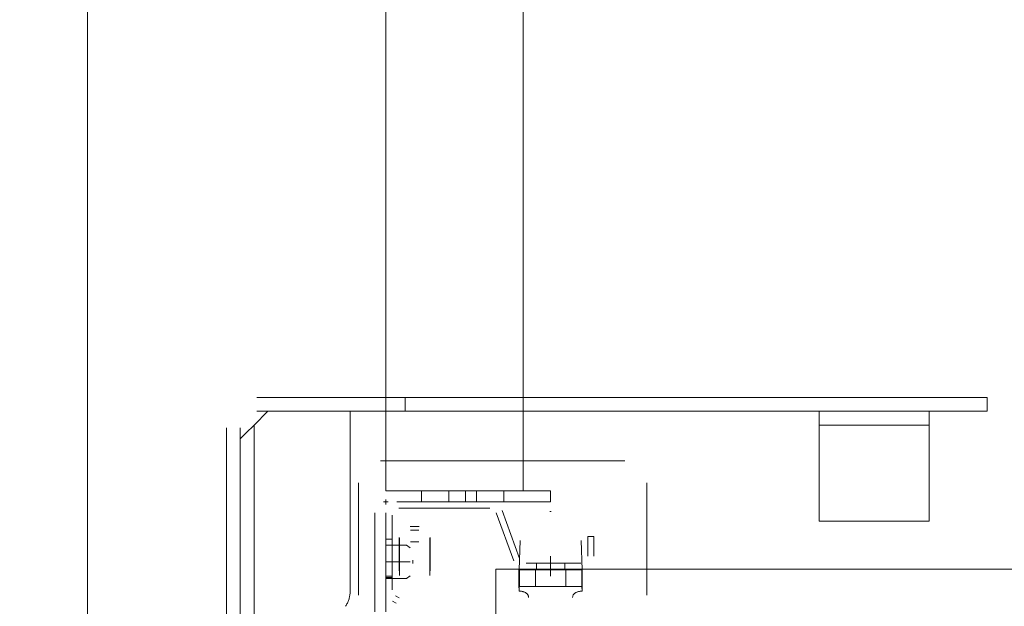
# Model space of a CAD drawing. Header units: millimetres. Extents: x -12989 to 357906, y -50379 to 30884.
# Tile 191 of 256: x 17975 to 18333, y 5793 to 6006. Entities that reach past the tile are written whole.
import ezdxf
from ezdxf.enums import TextEntityAlignment as Align

# ---------------------------------------------------------------- set-up
doc = ezdxf.new("R2010")
doc.units = ezdxf.units.MM
doc.header["$MEASUREMENT"] = 0
doc.linetypes.add('MITTE2', pattern=[112.5, 75, -12.5, 12.5, -12.5])
doc.layers.add('Nowe_A_WYM_ZEWNETRZNE', color=7, linetype='Continuous')
doc.layers.add('Nowe_Warstwa IFC.Import IFC', color=7, linetype='Continuous')
for name, color, linetype, lineweight in [('Nowe_A_WYM_ZEWNETRZNE_Nr_pióra__1', 7, 'Continuous', 13), ('Nowe_A_WYM_ZEWNETRZNE_Nr_pióra__45', 7, 'Continuous', 15), ('Nowe_A_WYM_ZEWNETRZNE_Nr_pióra__85', 7, 'Continuous', 13), ('Nowe_REGAŁY_Nr_pióra__18', 9, 'Continuous', 13), ('Nowe_Warstwa IFC.Import IFC_Nr_pióra__1', 7, 'Continuous', 13), ('Nowe_Warstwa IFC.Import IFC_Nr_pióra__4', 7, 'Continuous', 13)]:
    doc.layers.add(name, color=color, linetype=linetype, lineweight=lineweight)
doc.styles.add('STYL_AUTOMATYCZNY_2', font='arial.ttf')
doc.styles.add('STYL_AUTOMATYCZNY_3', font='arial.ttf')
doc.dimstyles.new('STYL_AUTOMATYCZNY__1', dxfattribs={"dimtxt": 139.999998, "dimasz": 71.25, "dimexe": 0.18, "dimexo": 0.0625, "dimgap": 0, "dimtad": 1, "dimtih": 1, "dimtoh": 1, "dimdec": 0, "dimlfac": 0.1, "dimzin": 0, "dimdsep": 46, "dimtxsty": 'STYL_AUTOMATYCZNY_3', "dimblk": 'ARROWHEAD_6', "dimblk1": 'ARROWHEAD_6', "dimblk2": 'ARROWHEAD_6', "dimcen": 0.09, "dimse1": 1, "dimse2": 1, "dimclrd": 7, "dimclre": 7, "dimclrt": 7, "dimadec": 0, "dimazin": 0, "dimtfac": 1, "dimtdec": 4, "dimtmove": 0, "dimatfit": 3, "dimfxl": 0, "dimtolj": 1, "dimtzin": 0, "dimarcsym": 0})
doc.dimstyles.new('STYL_AUTOMATYCZNY__2', dxfattribs={"dimtxt": 139.999998, "dimasz": 71.25, "dimexe": 0.18, "dimexo": 0.0625, "dimgap": 0, "dimtad": 1, "dimdec": 0, "dimlfac": 0.1, "dimzin": 0, "dimdsep": 46, "dimtxsty": 'STYL_AUTOMATYCZNY_3', "dimblk": 'ARROWHEAD_6', "dimblk1": 'ARROWHEAD_6', "dimblk2": 'ARROWHEAD_6', "dimcen": 0.09, "dimse1": 1, "dimse2": 1, "dimclrd": 7, "dimclre": 7, "dimclrt": 7, "dimadec": 0, "dimazin": 0, "dimtfac": 1, "dimtdec": 4, "dimtmove": 0, "dimatfit": 3, "dimfxl": 0, "dimtolj": 1, "dimtzin": 0, "dimarcsym": 0})

# ---------------------------------------------------------------- blocks, each defined once
blk = doc.blocks.new('Standardowy znacznik osi[100]_1', base_point=(17999.34, 17223.71))
at = {"layer": 'Nowe_Warstwa IFC.Import IFC_Nr_pióra__4', "color": 7, "linetype": 'Continuous', "lineweight": 13}
blk.add_line((17999.34, 17223.71), (17999.34, -2567.37), dxfattribs=at)
at = {"layer": 'Nowe_Warstwa IFC.Import IFC_Nr_pióra__1', "color": 7, "lineweight": 13, "style": 'STYL_AUTOMATYCZNY_2'}
for tag, p in [('AC_MarkerText_1_0', (17999.34, 17561.21)), ('AC_MarkerText_1_1', (17999.34, -2729.87))]:
    blk.add_attdef(tag, text='', height=175, rotation=360, dxfattribs=at).set_placement(p, align=Align.TOP_CENTER)
blk = doc.blocks.new('*D267')
at = {"layer": 'Nowe_A_WYM_ZEWNETRZNE_Nr_pióra__45', "color": 7, "linetype": 'Continuous', "lineweight": 15}
for p, q in [((-1341.01, 187.5), (-1266.01, 112.5)), ((-1341.01, 37.5), (-1266.01, -37.5))]:
    blk.add_line(p, q, dxfattribs=at)
at = {"layer": 'Nowe_A_WYM_ZEWNETRZNE_Nr_pióra__85', "color": 7, "linetype": 'Continuous', "lineweight": 13}
for p, q in [((-1303.51, 150), (-1303.51, 6849.85)), ((-1233.2, 150), (-1373.83, 150)), ((-1303.51, 0), (-1303.51, 150)), ((-1233.2, 0), (-1373.83, 0)), ((-1303.51, -56.25), (-1303.51, 0))]:
    blk.add_line(p, q, dxfattribs=at)
at = {"layer": 'Nowe_A_WYM_ZEWNETRZNE_Nr_pióra__1', "color": 7, "lineweight": 13, "insert": (-1331.51, -251.06), "char_height": 140, "attachment_point": 7, "rotation": 90, "style": 'STYL_AUTOMATYCZNY_3'}
blk.add_mtext('\\A1;{\\pql;\\fArial|b0|i0|c238|p0;\\W1.000000;15}', dxfattribs=at)
blk = doc.blocks.new('ARROWHEAD_6')
at = {"color": 0, "linetype": 'Continuous', "lineweight": 0}
for p, q in [((-0.5, -0.5), (0.5, 0.5)), ((0, 0), (-1, 0))]:
    blk.add_line(p, q, dxfattribs=at)
blk = doc.blocks.new('*D268')
at = {"layer": 'Nowe_A_WYM_ZEWNETRZNE_Nr_pióra__45', "color": 7, "linetype": 'Continuous', "lineweight": 15}
blk.add_line((-1341.01, 187.5), (-1266.01, 112.5), dxfattribs=at)
at = {"layer": 'Nowe_A_WYM_ZEWNETRZNE_Nr_pióra__85', "color": 7, "linetype": 'Continuous', "lineweight": 13}
blk.add_line((-1303.51, 150), (-1303.51, 6849.85), dxfattribs=at)
blk = doc.blocks.new('*D269')
at = {"layer": 'Nowe_A_WYM_ZEWNETRZNE_Nr_pióra__45', "color": 7, "linetype": 'Continuous', "lineweight": 15}
for p, q in [((-1341.01, 6887.35), (-1266.01, 6812.35)), ((-1341.01, 187.5), (-1266.01, 112.5))]:
    blk.add_line(p, q, dxfattribs=at)
at = {"layer": 'Nowe_A_WYM_ZEWNETRZNE_Nr_pióra__85', "color": 7, "linetype": 'Continuous', "lineweight": 13}
for p, q in [((-1233.2, 6849.85), (-1373.83, 6849.85)), ((-1303.51, 150), (-1303.51, 6849.85))]:
    blk.add_line(p, q, dxfattribs=at)
at = {"layer": 'Nowe_A_WYM_ZEWNETRZNE_Nr_pióra__1', "color": 7, "lineweight": 13, "char_height": 140, "attachment_point": 7, "rotation": 90, "style": 'STYL_AUTOMATYCZNY_3'}
for s, insert in [('\\A1;{\\pql;\\fArial|b0|i0|c238|p0;\\W1.000000;15}', (-1331.51, 6598.78)), ('\\A1;{\\pql;\\fArial|b0|i0|c238|p0;\\W1.000000;670}', (-1331.51, 3232.97))]:
    blk.add_mtext(s, dxfattribs=dict(at, insert=insert))
blk = doc.blocks.new('*D279')
at = {"layer": 'Nowe_A_WYM_ZEWNETRZNE_Nr_pióra__45', "color": 7, "linetype": 'Continuous', "lineweight": 15}
for p, q in [((5753.24, 5699.85), (5678.24, 5624.85)), ((36387.5, 5699.85), (36312.5, 5624.85))]:
    blk.add_line(p, q, dxfattribs=at)
at = {"layer": 'Nowe_A_WYM_ZEWNETRZNE_Nr_pióra__85', "color": 7, "linetype": 'Continuous', "lineweight": 13}
for p, q in [((5715.74, 5592.04), (5715.74, 5732.66)), ((36350, 5592.04), (36350, 5732.66)), ((5715.74, 5662.35), (36350, 5662.35))]:
    blk.add_line(p, q, dxfattribs=at)
at = {"layer": 'Nowe_A_WYM_ZEWNETRZNE_Nr_pióra__1', "color": 7, "lineweight": 13, "char_height": 140, "attachment_point": 7, "style": 'STYL_AUTOMATYCZNY_3'}
for s, insert in [('\\A1;{\\pql;\\fArial|b0|i0|c238|p0;\\W1.000000;3\xa0063}', (20685.85, 5690.35)), ('\\A1;{\\pql;\\fArial|b0|i0|c238|p0;\\W1.000000;15}', (36098.94, 5690.35))]:
    blk.add_mtext(s, dxfattribs=dict(at, insert=insert))
blk = doc.blocks.new('*D308')
at = {"layer": 'Nowe_A_WYM_ZEWNETRZNE_Nr_pióra__45', "color": 7, "linetype": 'Continuous', "lineweight": 15}
for p, q in [((37171.6, 187.5), (37246.6, 112.5)), ((37171.6, 37.5), (37246.6, -37.5))]:
    blk.add_line(p, q, dxfattribs=at)
at = {"layer": 'Nowe_A_WYM_ZEWNETRZNE_Nr_pióra__85', "color": 7, "linetype": 'Continuous', "lineweight": 13}
for p, q in [((37209.1, 150), (37209.1, 14850)), ((37279.42, 150), (37138.79, 150)), ((37209.1, 0), (37209.1, 150)), ((37279.42, 0), (37138.79, 0)), ((37209.1, -56.25), (37209.1, 0))]:
    blk.add_line(p, q, dxfattribs=at)
at = {"layer": 'Nowe_A_WYM_ZEWNETRZNE_Nr_pióra__1', "color": 7, "lineweight": 13, "insert": (37181.1, -251.06), "char_height": 140, "attachment_point": 7, "rotation": 90, "style": 'STYL_AUTOMATYCZNY_3'}
blk.add_mtext('\\A1;{\\pql;\\fArial|b0|i0|c238|p0;\\W1.000000;15}', dxfattribs=at)
blk = doc.blocks.new('*D310')
at = {"layer": 'Nowe_A_WYM_ZEWNETRZNE_Nr_pióra__45', "color": 7, "linetype": 'Continuous', "lineweight": 15}
for p, q in [((37171.6, 14887.5), (37246.6, 14812.5)), ((37171.6, 187.5), (37246.6, 112.5))]:
    blk.add_line(p, q, dxfattribs=at)
at = {"layer": 'Nowe_A_WYM_ZEWNETRZNE_Nr_pióra__85', "color": 7, "linetype": 'Continuous', "lineweight": 13}
for p, q in [((37209.1, 150), (37209.1, 14850)), ((37279.42, 150), (37138.79, 150)), ((37209.1, 0), (37209.1, 150))]:
    blk.add_line(p, q, dxfattribs=at)
at = {"layer": 'Nowe_A_WYM_ZEWNETRZNE_Nr_pióra__1', "color": 7, "lineweight": 13, "char_height": 140, "attachment_point": 7, "rotation": 90, "style": 'STYL_AUTOMATYCZNY_3'}
for s, insert in [('\\A1;{\\pql;\\fArial|b0|i0|c238|p0;\\W1.000000;15}', (37181.1, 14598.94)), ('\\A1;{\\pql;\\fArial|b0|i0|c238|p0;\\W1.000000;1\xa0470}', (37181.1, 7152.98))]:
    blk.add_mtext(s, dxfattribs=dict(at, insert=insert))
blk = doc.blocks.new('*D311')
at = {"layer": 'Nowe_A_WYM_ZEWNETRZNE_Nr_pióra__45', "color": 7, "linetype": 'Continuous', "lineweight": 15}
blk.add_line((37171.6, 14887.5), (37246.6, 14812.5), dxfattribs=at)
at = {"layer": 'Nowe_A_WYM_ZEWNETRZNE_Nr_pióra__85', "color": 7, "linetype": 'Continuous', "lineweight": 13}
blk.add_line((37209.1, 150), (37209.1, 14850), dxfattribs=at)
blk = doc.blocks.new('*D312')
at = {"layer": 'Nowe_A_WYM_ZEWNETRZNE_Nr_pióra__45', "color": 7, "linetype": 'Continuous', "lineweight": 15}
for p, q in [((37246.6, 14962.5), (37171.6, 15037.5)), ((37171.6, 14887.5), (37246.6, 14812.5))]:
    blk.add_line(p, q, dxfattribs=at)
at = {"layer": 'Nowe_A_WYM_ZEWNETRZNE_Nr_pióra__85', "color": 7, "linetype": 'Continuous', "lineweight": 13}
for p, q in [((37209.1, 15000), (37209.1, 15056.25)), ((37279.42, 15000), (37138.79, 15000)), ((37209.1, 14850), (37209.1, 15000)), ((37279.42, 14850), (37138.79, 14850)), ((37209.1, 150), (37209.1, 14850))]:
    blk.add_line(p, q, dxfattribs=at)
blk = doc.blocks.new('*D325')
at = {"layer": 'Nowe_A_WYM_ZEWNETRZNE_Nr_pióra__45', "color": 7, "linetype": 'Continuous', "lineweight": 15}
for p, q in [((5753.24, -1542.08), (5678.24, -1617.08)), ((36387.5, -1542.08), (36312.5, -1617.08))]:
    blk.add_line(p, q, dxfattribs=at)
at = {"layer": 'Nowe_A_WYM_ZEWNETRZNE_Nr_pióra__85', "color": 7, "linetype": 'Continuous', "lineweight": 13}
for p, q in [((5715.74, -1649.9), (5715.74, -1509.27)), ((36350, -1649.9), (36350, -1509.27)), ((5715.74, -1579.58), (36350, -1579.58))]:
    blk.add_line(p, q, dxfattribs=at)
at = {"layer": 'Nowe_A_WYM_ZEWNETRZNE_Nr_pióra__1', "color": 7, "lineweight": 13, "char_height": 140, "attachment_point": 7, "style": 'STYL_AUTOMATYCZNY_3'}
for s, insert in [('\\A1;{\\pql;\\fArial|b0|i0|c238|p0;\\W1.000000;3\xa0063}', (20685.85, -1551.58)), ('\\A1;{\\pql;\\fArial|b0|i0|c238|p0;\\W1.000000;15}', (36098.94, -1551.58))]:
    blk.add_mtext(s, dxfattribs=dict(at, insert=insert))
blk = doc.blocks.new('*D327')
at = {"layer": 'Nowe_A_WYM_ZEWNETRZNE_Nr_pióra__45', "color": 7, "linetype": 'Continuous', "lineweight": 15}
for p, q in [((36387.5, -1542.08), (36312.5, -1617.08)), ((36462.5, -1617.08), (36537.5, -1542.08))]:
    blk.add_line(p, q, dxfattribs=at)
at = {"layer": 'Nowe_A_WYM_ZEWNETRZNE_Nr_pióra__85', "color": 7, "linetype": 'Continuous', "lineweight": 13}
for p, q in [((36350, -1649.9), (36350, -1509.27)), ((36500, -1649.9), (36500, -1509.27)), ((5715.74, -1579.58), (36350, -1579.58)), ((36350, -1579.58), (36500, -1579.58)), ((36500, -1579.58), (36556.25, -1579.58))]:
    blk.add_line(p, q, dxfattribs=at)

msp = doc.modelspace()

# ---------------------------------------------------------------- linework, layer by layer
at = {"layer": 'Nowe_REGAŁY_Nr_pióra__18', "color": 9, "linetype": 'Continuous', "lineweight": 13}
for p, q in [((18108, 5834.99), (18108, 8526.99)), ((18158, 5834.99), (18158, 8526.99)), ((18061, 5868.99), (18327.02, 5868.99)), ((18115.02, 5868.99), (18115.02, 5863.99)), ((18327.02, 5863.99), (18327.02, 5868.99)), ((18065, 5863.99), (18060, 5858.99)), ((18061, 5863.99), (18327.02, 5863.99)), ((18095, 5863.99), (18095, 5798.49)), ((18265.82, 5861.99), (18265.82, 5863.99)), ((18305.82, 5863.99), (18305.82, 5861.99)), ((18057, 5855.99), (18060, 5858.99)), ((18060, 5858.99), (18060, 5683.19)), ((18265.82, 5861.99), (18265.82, 5858.99)), ((18305.82, 5858.99), (18265.82, 5858.99)), ((18265.82, 5852.99), (18265.82, 5858.99)), ((18305.82, 5858.99), (18305.82, 5861.99)), ((18305.82, 5858.99), (18305.82, 5852.99)), ((18050, 5683.99), (18050, 5857.99)), ((18055, 5683.99), (18055, 5857.99)), ((18057, 5855.99), (18055, 5853.99)), ((18265.82, 5826.99), (18265.82, 5852.99)), ((18305.82, 5852.99), (18305.82, 5826.99)), ((18195, 5845.99), (18106, 5845.99)), ((18195, 5845.99), (18106, 5845.99)), ((18098, 5837.99), (18098, 5797.14)), ((18098, 5837.99), (18098, 5797.14)), ((18203, 5797.14), (18203, 5837.99)), ((18203, 5797.14), (18203, 5837.99)), ((18108, 5834.99), (18168, 5834.99)), ((18121, 5830.99), (18121, 5834.99)), ((18131, 5830.99), (18131, 5834.99)), ((18137, 5830.99), (18137, 5834.99)), ((18141, 5830.99), (18141, 5834.99)), ((18151, 5830.99), (18151, 5834.99)), ((18168, 5830.99), (18168, 5834.99)), ((18107.1, 5830.99), (18108.9, 5830.99)), ((18107.1, 5830.99), (18108.9, 5830.99)), ((18108, 5830.09), (18108, 5831.89)), ((18108, 5830.09), (18108, 5831.89)), ((18168, 5830.99), (18112, 5830.99)), ((18145.87, 5830.99), (18112.75, 5830.99)), ((18145.87, 5830.99), (18112.75, 5830.99)), ((18104, 5790.99), (18104, 5826.99)), ((18108, 5826.99), (18108, 5790.99)), ((18112.75, 5828.74), (18145.87, 5828.74)), ((18112.75, 5828.74), (18145.87, 5828.74)), ((18148.22, 5827.09), (18154.59, 5809.61)), ((18148.22, 5827.09), (18154.59, 5809.61)), ((18156.7, 5810.38), (18150.34, 5827.86)), ((18156.7, 5810.38), (18150.34, 5827.86)), ((18168.23, 5827.54), (18167.77, 5827.54)), ((18168.23, 5827.54), (18167.77, 5827.54)), ((18265.82, 5826.99), (18265.82, 5823.99)), ((18305.82, 5823.99), (18305.82, 5826.99)), ((18108, 5826.24), (18108, 5799.03)), ((18108, 5826.24), (18108, 5799.03)), ((18110.25, 5799.03), (18110.25, 5826.24)), ((18110.25, 5799.03), (18110.25, 5826.24)), ((18305.82, 5823.99), (18265.82, 5823.99)), ((18120.1, 5822.11), (18116.9, 5822.11)), ((18120.1, 5822.11), (18116.9, 5822.11)), ((18120, 5820.74), (18117, 5820.74)), ((18120, 5820.74), (18117, 5820.74)), ((18110.25, 5817.49), (18108, 5817.49)), ((18110.25, 5817.49), (18108, 5817.49)), ((18112.9, 5818.11), (18112.9, 5805.91)), ((18112.9, 5818.11), (18112.9, 5805.91)), ((18113, 5813.67), (18113, 5817.91)), ((18113, 5813.67), (18113, 5817.91)), ((18120, 5816.5), (18117, 5816.5)), ((18120, 5816.5), (18117, 5816.5)), ((18124, 5817.91), (18124, 5813.67)), ((18124, 5817.91), (18124, 5813.67)), ((18124.1, 5805.91), (18124.1, 5818.11)), ((18124.1, 5805.91), (18124.1, 5818.11)), ((18156.88, 5817.02), (18156.5, 5806.25)), ((18156.88, 5817.02), (18156.5, 5806.25)), ((18179.5, 5806.25), (18179.12, 5817.02)), ((18179.5, 5806.25), (18179.12, 5817.02)), ((18181.5, 5818.49), (18181.5, 5811.24)), ((18183.75, 5818.49), (18181.5, 5818.49)), ((18181.5, 5818.49), (18181.5, 5811.24)), ((18183.75, 5818.49), (18181.5, 5818.49)), ((18183.75, 5811.24), (18183.75, 5818.49)), ((18183.75, 5811.24), (18183.75, 5818.49)), ((18108, 5815.29), (18115.55, 5815.29)), ((18113, 5813.67), (18113, 5807.09)), ((18113, 5813.67), (18113, 5807.09)), ((18116.92, 5814.3), (18115.55, 5815.29)), ((18124, 5807.09), (18124, 5813.67)), ((18124, 5807.09), (18124, 5813.67)), ((18107.97, 5809.24), (18116.82, 5809.24)), ((18117.87, 5809.88), (18117.87, 5808.6)), ((18179, 5808.74), (18159.05, 5808.74)), ((18179, 5808.74), (18159.05, 5808.74)), ((18162.85, 5806.49), (18162.85, 5808.74)), ((18162.85, 5806.49), (18162.85, 5808.74)), ((18173.15, 5806.49), (18173.15, 5808.74)), ((18173.15, 5806.49), (18173.15, 5808.74)), ((18112.9, 5805.91), (18112.99, 5805.91)), ((18112.9, 5805.91), (18112.99, 5805.91)), ((18112.99, 5805.91), (18112.99, 5804.25)), ((18112.99, 5805.91), (18112.99, 5804.25)), ((18113, 5804.26), (18113, 5807.09)), ((18113, 5804.26), (18113, 5807.09)), ((18124, 5804.26), (18124, 5807.09)), ((18124, 5804.26), (18124, 5807.09)), ((18124.01, 5804.25), (18124.01, 5805.91)), ((18124.01, 5805.91), (18124.1, 5805.91)), ((18124.01, 5804.25), (18124.01, 5805.91)), ((18124.01, 5805.91), (18124.1, 5805.91)), ((18156.5, 5806.25), (18156.49, 5806.25)), ((18156.49, 5806.25), (18156.49, 5799.75)), ((18156.5, 5806.25), (18156.49, 5806.25)), ((18156.49, 5806.25), (18156.49, 5799.75)), ((18156.64, 5806.25), (18156.64, 5800.45)), ((18156.64, 5806.25), (18157.05, 5806.25)), ((18156.64, 5806.25), (18156.64, 5800.45)), ((18156.64, 5806.25), (18157.05, 5806.25)), ((18167.94, 5806.25), (18157.05, 5806.25)), ((18167.94, 5806.25), (18157.05, 5806.25)), ((18159.05, 5806.49), (18179, 5806.49)), ((18159.05, 5806.49), (18179, 5806.49)), ((18162.5, 5806.25), (18162.5, 5800.25)), ((18162.5, 5806.25), (18162.5, 5800.25)), ((18167.94, 5806.25), (18168.06, 5806.25)), ((18167.94, 5806.25), (18168.06, 5806.25)), ((18178.95, 5806.25), (18168.06, 5806.25)), ((18178.95, 5806.25), (18168.06, 5806.25)), ((18173.5, 5806.25), (18173.5, 5800.25)), ((18173.5, 5806.25), (18173.5, 5800.25)), ((18178.95, 5806.25), (18179.36, 5806.25)), ((18178.95, 5806.25), (18179.36, 5806.25)), ((18179.36, 5800.45), (18179.36, 5806.25)), ((18179.36, 5800.45), (18179.36, 5806.25)), ((18179.51, 5806.25), (18179.5, 5806.25)), ((18179.51, 5806.25), (18179.5, 5806.25)), ((18179.51, 5799.74), (18179.51, 5806.25)), ((18179.51, 5799.74), (18179.51, 5806.25)), ((18108, 5803.99), (18110.25, 5803.99)), ((18108, 5803.99), (18110.25, 5803.99)), ((18108, 5803.49), (18110.25, 5803.49)), ((18108, 5803.49), (18110.25, 5803.49)), ((18108, 5803.19), (18115.55, 5803.19)), ((18112.99, 5804.25), (18113, 5804.25)), ((18112.99, 5804.25), (18113, 5804.25)), ((18113, 5804.25), (18113, 5804.26)), ((18113, 5804.25), (18113, 5804.26)), ((18115.55, 5803.19), (18116.92, 5804.18)), ((18124, 5804.26), (18124, 5804.25)), ((18124, 5804.26), (18124, 5804.25)), ((18124, 5804.25), (18124.01, 5804.25)), ((18124, 5804.25), (18124.01, 5804.25)), ((18156.53, 5798.56), (18156.53, 5802.02)), ((18156.53, 5798.56), (18156.53, 5802.02)), ((18179.47, 5802.01), (18179.47, 5798.55)), ((18179.47, 5802.01), (18179.47, 5798.55)), ((18156.64, 5800.25), (18157.05, 5800.25)), ((18156.64, 5800.25), (18157.05, 5800.25)), ((18157.05, 5800.25), (18167.94, 5800.25)), ((18157.05, 5800.25), (18167.94, 5800.25)), ((18167.94, 5800.25), (18168.06, 5800.25)), ((18167.94, 5800.25), (18168.06, 5800.25)), ((18168.06, 5800.25), (18178.95, 5800.25)), ((18168.06, 5800.25), (18178.95, 5800.25)), ((18178.95, 5800.25), (18179.36, 5800.25)), ((18178.95, 5800.25), (18179.36, 5800.25)), ((18110.38, 5794.92), (18111.75, 5794.12)), ((18110.38, 5794.92), (18111.75, 5794.12)), ((18112.88, 5796.07), (18111.5, 5796.87)), ((18112.88, 5796.07), (18111.5, 5796.87))]:
    msp.add_line(p, q, dxfattribs=at)
at = {"layer": 'Nowe_REGAŁY_Nr_pióra__18', "color": 9, "linetype": 'MITTE2', "lineweight": 13}
msp.add_line((18168, 5803.99), (18168, 5811.24), dxfattribs=at)
msp.add_line((18168, 5803.99), (18168, 5811.24), dxfattribs=at)
at = {"layer": 'Nowe_REGAŁY_Nr_pióra__18', "color": 9, "linetype": 'Continuous', "lineweight": 13}
msp.add_lwpolyline([(19168, 5771.49), (19168, 5806.49), (18148, 5806.49), (18148, 5771.49)], close=True, dxfattribs=at)
msp.add_lwpolyline([(19168, 5771.49), (19168, 5806.49), (18148, 5806.49), (18148, 5771.49)], close=True, dxfattribs=at)
at = {"layer": 'Nowe_REGAŁY_Nr_pióra__18', "color": 9, "linetype": 'Continuous', "lineweight": 13, "flags": 128}
for points in [[(18156.64, 5806.25), (18156.63, 5806.22), (18156.62, 5806.18), (18156.62, 5806.12), (18156.61, 5806.05), (18156.61, 5805.97), (18156.6, 5805.86), (18156.6, 5805.75), (18156.59, 5805.61), (18156.58, 5805.47), (18156.58, 5805.31), (18156.57, 5805.13), (18156.57, 5804.94), (18156.57, 5804.74), (18156.56, 5804.52), (18156.56, 5804.29), (18156.55, 5804.05), (18156.55, 5803.79), (18156.54, 5803.52), (18156.54, 5803.24), (18156.54, 5802.96), (18156.53, 5802.65), (18156.53, 5802.34), (18156.53, 5802.02)], [(18156.64, 5806.25), (18156.63, 5806.22), (18156.62, 5806.18), (18156.62, 5806.12), (18156.61, 5806.05), (18156.61, 5805.97), (18156.6, 5805.86), (18156.6, 5805.75), (18156.59, 5805.61), (18156.58, 5805.47), (18156.58, 5805.31), (18156.57, 5805.13), (18156.57, 5804.94), (18156.57, 5804.74), (18156.56, 5804.52), (18156.56, 5804.29), (18156.55, 5804.05), (18156.55, 5803.79), (18156.54, 5803.52), (18156.54, 5803.24), (18156.54, 5802.96), (18156.53, 5802.65), (18156.53, 5802.34), (18156.53, 5802.02)], [(18179.36, 5806.25), (18179.37, 5806.22), (18179.38, 5806.18), (18179.38, 5806.12), (18179.39, 5806.05), (18179.39, 5805.96), (18179.4, 5805.86), (18179.41, 5805.74), (18179.41, 5805.61), (18179.42, 5805.46), (18179.42, 5805.3), (18179.43, 5805.13), (18179.43, 5804.94), (18179.43, 5804.73), (18179.44, 5804.51), (18179.44, 5804.28), (18179.45, 5804.04), (18179.45, 5803.78), (18179.46, 5803.51), (18179.46, 5803.23), (18179.46, 5802.94), (18179.47, 5802.64), (18179.47, 5802.33), (18179.47, 5802.01)], [(18179.36, 5806.25), (18179.37, 5806.22), (18179.38, 5806.18), (18179.38, 5806.12), (18179.39, 5806.05), (18179.39, 5805.96), (18179.4, 5805.86), (18179.41, 5805.74), (18179.41, 5805.61), (18179.42, 5805.46), (18179.42, 5805.3), (18179.43, 5805.13), (18179.43, 5804.94), (18179.43, 5804.73), (18179.44, 5804.51), (18179.44, 5804.28), (18179.45, 5804.04), (18179.45, 5803.78), (18179.46, 5803.51), (18179.46, 5803.23), (18179.46, 5802.94), (18179.47, 5802.64), (18179.47, 5802.33), (18179.47, 5802.01)], [(18095, 5798.59), (18095, 5798.28), (18094.98, 5797.97), (18094.96, 5797.66), (18094.92, 5797.34), (18094.87, 5797.02), (18094.82, 5796.71), (18094.75, 5796.39), (18094.68, 5796.07), (18094.59, 5795.75), (18094.49, 5795.44), (18094.38, 5795.12), (18094.26, 5794.81), (18094.13, 5794.51), (18093.99, 5794.2), (18093.83, 5793.9), (18093.67, 5793.61), (18093.5, 5793.32), (18093.31, 5793.03)], [(18156.53, 5798.56), (18156.53, 5798.69), (18156.53, 5798.81), (18156.54, 5798.93), (18156.54, 5799.05), (18156.54, 5799.16), (18156.55, 5799.27), (18156.55, 5799.37), (18156.56, 5799.47), (18156.56, 5799.56), (18156.57, 5799.64), (18156.57, 5799.73), (18156.57, 5799.8), (18156.58, 5799.87), (18156.58, 5799.94), (18156.59, 5800), (18156.6, 5800.05), (18156.6, 5800.1), (18156.61, 5800.14), (18156.61, 5800.17), (18156.62, 5800.2), (18156.62, 5800.22), (18156.63, 5800.24), (18156.63, 5800.25)], [(18156.53, 5798.56), (18156.53, 5798.69), (18156.53, 5798.81), (18156.54, 5798.93), (18156.54, 5799.05), (18156.54, 5799.16), (18156.55, 5799.27), (18156.55, 5799.37), (18156.56, 5799.47), (18156.56, 5799.56), (18156.57, 5799.64), (18156.57, 5799.73), (18156.57, 5799.8), (18156.58, 5799.87), (18156.58, 5799.94), (18156.59, 5800), (18156.6, 5800.05), (18156.6, 5800.1), (18156.61, 5800.14), (18156.61, 5800.17), (18156.62, 5800.2), (18156.62, 5800.22), (18156.63, 5800.24), (18156.63, 5800.25)], [(18160, 5796.25), (18159.99, 5796.41), (18159.97, 5796.57), (18159.93, 5796.73), (18159.88, 5796.88), (18159.82, 5797.03), (18159.74, 5797.18), (18159.64, 5797.32), (18159.54, 5797.46), (18159.42, 5797.59), (18159.28, 5797.71), (18159.14, 5797.82), (18158.98, 5797.93), (18158.82, 5798.03), (18158.64, 5798.12), (18158.46, 5798.2), (18158.26, 5798.28), (18158.06, 5798.34), (18157.86, 5798.4), (18157.64, 5798.45), (18157.43, 5798.49), (18157.21, 5798.52), (18156.98, 5798.54), (18156.75, 5798.55), (18156.53, 5798.56)], [(18160, 5796.25), (18159.99, 5796.41), (18159.97, 5796.57), (18159.93, 5796.73), (18159.88, 5796.88), (18159.82, 5797.03), (18159.74, 5797.18), (18159.64, 5797.32), (18159.54, 5797.46), (18159.42, 5797.59), (18159.28, 5797.71), (18159.14, 5797.82), (18158.98, 5797.93), (18158.82, 5798.03), (18158.64, 5798.12), (18158.46, 5798.2), (18158.26, 5798.28), (18158.06, 5798.34), (18157.86, 5798.4), (18157.64, 5798.45), (18157.43, 5798.49), (18157.21, 5798.52), (18156.98, 5798.54), (18156.75, 5798.55), (18156.53, 5798.56)], [(18179.47, 5798.55), (18179.25, 5798.55), (18179.02, 5798.53), (18178.8, 5798.51), (18178.58, 5798.48), (18178.36, 5798.44), (18178.15, 5798.39), (18177.94, 5798.33), (18177.74, 5798.27), (18177.55, 5798.2), (18177.37, 5798.11), (18177.19, 5798.02), (18177.03, 5797.92), (18176.87, 5797.82), (18176.73, 5797.7), (18176.6, 5797.58), (18176.48, 5797.45), (18176.37, 5797.32), (18176.28, 5797.18), (18176.2, 5797.03), (18176.13, 5796.88), (18176.08, 5796.72), (18176.04, 5796.57), (18176.02, 5796.41), (18176.01, 5796.25)], [(18179.47, 5798.55), (18179.25, 5798.55), (18179.02, 5798.53), (18178.8, 5798.51), (18178.58, 5798.48), (18178.36, 5798.44), (18178.15, 5798.39), (18177.94, 5798.33), (18177.74, 5798.27), (18177.55, 5798.2), (18177.37, 5798.11), (18177.19, 5798.02), (18177.03, 5797.92), (18176.87, 5797.82), (18176.73, 5797.7), (18176.6, 5797.58), (18176.48, 5797.45), (18176.37, 5797.32), (18176.28, 5797.18), (18176.2, 5797.03), (18176.13, 5796.88), (18176.08, 5796.72), (18176.04, 5796.57), (18176.02, 5796.41), (18176.01, 5796.25)], [(18179.47, 5798.55), (18179.47, 5798.68), (18179.47, 5798.81), (18179.46, 5798.93), (18179.46, 5799.04), (18179.46, 5799.16), (18179.45, 5799.26), (18179.45, 5799.36), (18179.44, 5799.46), (18179.44, 5799.55), (18179.43, 5799.64), (18179.43, 5799.72), (18179.43, 5799.8), (18179.42, 5799.87), (18179.42, 5799.94), (18179.41, 5799.99), (18179.41, 5800.05), (18179.4, 5800.09), (18179.39, 5800.14), (18179.39, 5800.17), (18179.38, 5800.2), (18179.38, 5800.22), (18179.37, 5800.24), (18179.37, 5800.25)], [(18179.47, 5798.55), (18179.47, 5798.68), (18179.47, 5798.81), (18179.46, 5798.93), (18179.46, 5799.04), (18179.46, 5799.16), (18179.45, 5799.26), (18179.45, 5799.36), (18179.44, 5799.46), (18179.44, 5799.55), (18179.43, 5799.64), (18179.43, 5799.72), (18179.43, 5799.8), (18179.42, 5799.87), (18179.42, 5799.94), (18179.41, 5799.99), (18179.41, 5800.05), (18179.4, 5800.09), (18179.39, 5800.14), (18179.39, 5800.17), (18179.38, 5800.2), (18179.38, 5800.22), (18179.37, 5800.24), (18179.37, 5800.25)]]:
    msp.add_lwpolyline(points, dxfattribs=at)

# ---------------------------------------------------------------- block references
at = {"layer": 'Nowe_Warstwa IFC.Import IFC', "color": 7, "linetype": 'Continuous', "lineweight": 13}
msp.add_blockref('Standardowy znacznik osi[100]_1', (17999.34, 17223.71), dxfattribs=at)

# ---------------------------------------------------------------- dimensions: what is measured, and where the dimension line sits
at = {"layer": 'Nowe_A_WYM_ZEWNETRZNE', "color": 7, "linetype": 'Continuous', "lineweight": 13}
for base, p1, p2, picture, middle in [((37209.1, 15000), (18000, 14850), (18000, 15000), '*D312', (37111.1, 14705.48)), ((37209.1, 14850), (18000, 150), (36350, 14850), '*D310', (37111.1, 7393.14)), ((37209.10436141, 14850), (36350, 14850), (18000, 14850), '*D311', (37111.10436248, 14849.88141735)), ((37209.1, 150), (18000, 0), (36350, 150), '*D308', (37111.1, -144.52)), ((-1303.51, 6849.85), (18000, 150), (2607.87, 6849.85), '*D269', (-1401.51, 3392.79)), ((-1303.51, 150), (18000, 0), (-350, 150), '*D267', (-1401.51, -144.52)), ((-1303.51453594, 150), (-350, 150), (18000, 150), '*D268', (-1401.51453487, 149.88141735))]:
    dim = msp.add_linear_dim(base=base, p1=p1, p2=p2, angle=90, dimstyle='STYL_AUTOMATYCZNY__2', dxfattribs=at)
    dim.commit()
    dim.dimension.update_dxf_attribs({"geometry": picture, "text_midpoint": middle, "dimtype": 160, "text_rotation": 90})
for base, p1, p2, picture, middle in [((36350, 5662.35), (5715.74, 7500), (36350, 7500), '*D279', (20926.01, 5760.35)), ((36350, -1579.58), (5715.74, 7500), (36350, 150), '*D325', (20926.01, -1481.58)), ((36500, -1579.58), (36350, 7500), (36500, 7500), '*D327', (36205.48, -1481.58))]:
    dim = msp.add_linear_dim(base=base, p1=p1, p2=p2, dimstyle='STYL_AUTOMATYCZNY__1', dxfattribs=at)
    dim.commit()
    dim.dimension.update_dxf_attribs({"geometry": picture, "text_midpoint": middle, "dimtype": 160})

doc.saveas('drawing.dxf')
